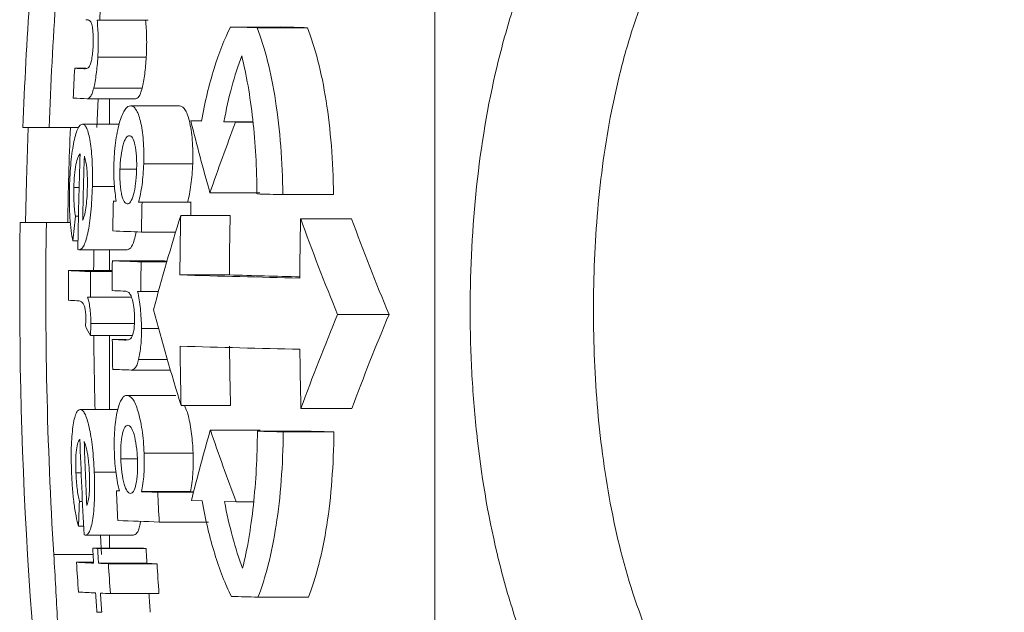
# Model space of a CAD drawing. Header units: millimetres. Extents: x 62 to 845, y 148 to 834.
# Tile 3 of 27: x 62 to 82, y 219 to 232. Entities that reach past the tile are written whole.
import ezdxf

# ---------------------------------------------------------------- set-up
doc = ezdxf.new("R2010")
doc.units = ezdxf.units.MM

msp = doc.modelspace()

# ---------------------------------------------------------------- linework, layer by layer
at = {"color": 7, "linetype": 'Continuous', "lineweight": 15}
for p, q in [((70.318, 188.801), (70.318, 262.801)), ((63.199, 231.562), (63.251, 231.56)), ((63.251, 231.56), (64.273, 231.56)), ((66.009, 231.419), (67.063, 231.419)), ((66.569, 231.405), (67.631, 231.405)), ((63.212, 230.785), (64.233, 230.785)), ((62.725, 230.55), (62.956, 230.55)), ((63.125, 230.129), (64.145, 230.129)), ((62.989, 229.907), (64.007, 229.907)), ((63.217, 229.907), (63.191, 229.301)), ((63.457, 229.907), (63.457, 229.372)), ((63.903, 229.758), (64.932, 229.758)), ((62.889, 229.372), (63.665, 229.372)), ((65.172, 229.44), (65.397, 229.433)), ((65.172, 229.44), (65.399, 229.44)), ((65.869, 229.42), (66.116, 229.413)), ((65.869, 229.42), (66.482, 229.42)), ((66.116, 229.413), (66.482, 229.413)), ((61.633, 229.301), (62.184, 229.301)), ((62.184, 229.301), (62.806, 229.301)), ((64.179, 228.538), (65.212, 228.538)), ((63.679, 228.421), (64.025, 228.421)), ((62.707, 228.038), (62.818, 228.038)), ((63.097, 228.055), (63.563, 228.055)), ((65.576, 227.927), (66.625, 227.927)), ((67.111, 227.888), (68.179, 227.888)), ((63.539, 227.75), (63.602, 227.747)), ((63.539, 227.75), (63.601, 227.75)), ((64.073, 227.73), (64.145, 227.727)), ((64.073, 227.73), (65.104, 227.73)), ((64.145, 227.727), (65.177, 227.727)), ((65.104, 227.73), (65.177, 227.727)), ((62.129, 227.301), (61.578, 227.301)), ((62.129, 227.301), (62.634, 227.301)), ((62.74, 227.435), (62.804, 227.435)), ((64.96, 227.444), (66.002, 227.444)), ((67.487, 227.379), (68.56, 227.379)), ((64.132, 227.099), (64.854, 227.099)), ((62.687, 226.911), (62.795, 226.911)), ((62.793, 226.728), (62.814, 226.725)), ((62.814, 226.725), (63.83, 226.725)), ((63.457, 226.725), (63.457, 226.287)), ((63.518, 226.493), (64.543, 226.493)), ((64.124, 226.471), (64.667, 226.471)), ((62.595, 226.287), (63.516, 226.287)), ((63.058, 226.265), (63.516, 226.265)), ((64.943, 226.194), (65.984, 226.194)), ((64.052, 225.845), (64.12, 225.843)), ((64.12, 225.843), (64.49, 225.843)), ((62.994, 225.729), (63.055, 225.726)), ((63.055, 225.726), (63.92, 225.726)), ((63.065, 225.174), (63.982, 225.174)), ((68.266, 225.361), (69.35, 225.361)), ((64.132, 225.068), (64.493, 225.068)), ((63.055, 224.919), (63.944, 224.919)), ((63.457, 224.919), (63.457, 223.36)), ((63.517, 224.833), (63.819, 224.833)), ((64.073, 224.412), (64.677, 224.412)), ((63.913, 224.19), (64.741, 224.19)), ((63.827, 223.655), (64.856, 223.655)), ((62.842, 223.36), (63.633, 223.36)), ((64.967, 223.444), (66.008, 223.444)), ((67.494, 223.379), (68.567, 223.379)), ((65.584, 222.927), (66.633, 222.927)), ((66.575, 222.901), (67.637, 222.901)), ((67.119, 222.888), (68.187, 222.888)), ((63.696, 222.319), (64.047, 222.319)), ((64.188, 222.436), (65.22, 222.436)), ((62.75, 222.025), (62.86, 222.025)), ((63.137, 222.042), (63.595, 222.042)), ((63.603, 221.647), (63.665, 221.647)), ((64.135, 221.628), (65.166, 221.628)), ((64.476, 221.616), (65.229, 221.616)), ((65.185, 221.44), (65.41, 221.433)), ((62.823, 221.422), (62.887, 221.422)), ((65.882, 221.42), (66.128, 221.414)), ((66.128, 221.414), (66.494, 221.414)), ((62.806, 220.898), (62.913, 220.898)), ((64.507, 220.988), (65.543, 220.988)), ((62.923, 220.716), (62.944, 220.712)), ((62.944, 220.712), (63.962, 220.712)), ((63.268, 220.712), (63.292, 220.301)), ((63.457, 220.712), (63.457, 220.436)), ((63.104, 220.436), (64.124, 220.436)), ((63.208, 220.432), (64.229, 220.432)), ((62.763, 220.14), (63.122, 220.14)), ((63.227, 220.118), (64.248, 220.118)), ((63.435, 220.109), (64.459, 220.109)), ((63.477, 219.48), (64.501, 219.48)), ((66.588, 219.405), (67.65, 219.405))]:
    msp.add_line(p, q, dxfattribs=at)
at = {"color": 8, "linetype": 'Continuous', "lineweight": 15}
msp.add_line((62.284, 220.301), (63.112, 220.301), dxfattribs=at)
at = {"color": 7, "linetype": 'Continuous', "lineweight": 15, "flags": 128}
for points in [[(61.689, 227.301), (61.708, 228.176), (61.744, 229.301)], [(63.128, 226.725), (63.125, 226.425), (63.124, 226.287)], [(64.543, 226.493), (64.615, 226.49), (64.672, 226.488)], [(62.771, 225.65), (62.774, 225.65), (62.776, 225.65), (62.779, 225.65), (62.782, 225.65), (62.785, 225.651), (62.788, 225.651), (62.79, 225.651), (62.793, 225.651)], [(63.666, 221.645), (63.658, 221.645), (63.65, 221.645), (63.642, 221.646), (63.634, 221.646), (63.626, 221.646), (63.619, 221.647), (63.611, 221.647), (63.603, 221.647)], [(65.166, 221.628), (65.208, 221.626), (65.232, 221.625)]]:
    msp.add_lwpolyline(points, dxfattribs=at)
at = {"color": 7, "linetype": 'Continuous', "lineweight": 15}
for centre, radius, start, end in [((152.565, 225.801), 91, 174.32411, 177.79577), ((152.565, 225.801), 90.449, 174.28941, 177.78234), ((152.223, 225.658), 89.167, 175.80021, 176.20484), ((74.933, 564.448), 333.148, 268.46495, 268.56139), ((76.098, 572.761), 341.461, 268.4838, 268.57906), ((152.929, 225.642), 90.337, 176.8857, 177.28463), ((65.42, 282), 51.52, 267.0023, 267.2161), ((65.525, 284.065), 54.217, 267.0057, 267.3181), ((111.111, 240.885), 47.343, 193.9897, 195.885), ((111.029, 212.265), 48.075, 159.1029, 160.9882), ((152.565, 225.801), 90, 177.77127, 179.04503), ((152.371, 225.66), 89.585, 178.02657, 179.31699), ((152.481, 225.653), 89.604, 178.05364, 178.91469), ((76.6, 633.253), 405.477, 268.58224, 268.65908), ((152.265, 225.631), 88.751, 178.6319, 179.03753), ((152.149, 225.611), 88.03, 178.62277, 179.03172), ((153.462, 225.581), 88.312, 178.60727, 178.79102), ((152.565, 225.801), 91, 179.05552, 187.87837), ((152.565, 225.801), 90.449, 179.04977, 183.48618), ((134.737, 219.983), 72.382, 174.09093, 174.50749), ((109.524, 213.483), 46.7, 162.6047, 165.1368), ((152.454, 225.579), 87.514, 178.7787, 179.59714), ((152.391, 225.58), 86.409, 178.76356, 179.59247), ((152.367, 225.514), 84.901, 178.74151, 179.58515), ((113.779, 244.095), 49.217, 199.8556, 202.3733), ((114.354, 244.128), 48.76, 200.0902, 202.6358), ((68.537, 354.823), 127.8, 267.75302, 268.02463), ((152.982, 225.625), 89.468, 179.44413, 179.84642), ((68.508, 353.62), 127.225, 267.75224, 268.02505), ((152.135, 225.608), 88.015, 179.43809, 179.84703), ((152.064, 225.672), 89.471, 179.60587, 180.00815), ((65.669, 285.231), 59.024, 267.01408, 267.46383), ((152.125, 225.649), 89.07, 179.60404, 179.9504), ((74.964, 564.238), 338.192, 268.30202, 268.73019), ((74.848, 525.862), 299.798, 268.30582, 268.58975), ((68.054, 341.184), 115.409, 267.74553, 267.8606), ((65.282, 276.946), 51.357, 266.9984, 267.1975), ((111.017, 237.765), 48.225, 194.7807, 197.2747), ((112.363, 207.034), 47.754, 157.4312, 159.9843), ((112.946, 207.005), 47.303, 157.1668, 159.7486), ((76.613, 232.097), 15.341, 207.0575, 207.8975), ((152.565, 225.801), 89.443, 180.56478, 181.56385), ((152.989, 225.637), 89.475, 180.51507, 180.91737), ((68.111, 341.581), 116.838, 267.74703, 267.87133), ((74.964, 562.649), 338.104, 268.30192, 268.73021), ((152.329, 225.58), 87.388, 180.58049, 181.40014), ((152.268, 225.579), 86.285, 180.5872, 181.41733), ((152.372, 225.515), 84.905, 180.59786, 181.4415), ((68.248, 344.331), 120.219, 267.74847, 267.9336), ((109.621, 210.312), 45.809, 164.0154, 165.941), ((112.489, 238.956), 49.568, 198.8667, 200.7255), ((76.598, 627.879), 405.102, 268.58233, 268.65925), ((77.792, 638.432), 415.655, 268.6, 268.67591), ((152.363, 225.661), 89.576, 181.87328, 183.16472), ((152.365, 225.657), 89.489, 181.90402, 182.76659), ((152.686, 225.645), 89.172, 182.56975, 182.97385), ((69.739, 381.431), 159.902, 267.99139, 268.11379), ((152.121, 225.586), 87.735, 182.59356, 183.00428), ((134.897, 218.817), 72.121, 177.92974, 178.34596), ((68.994, 358.222), 137.307, 267.76272, 268.12725), ((155.065, 225.815), 92.118, 183.34743, 183.54315), ((66.387, 291.877), 71.516, 267.3692, 267.45251), ((152.115, 225.633), 89.059, 183.34814, 183.55057), ((67.416, 292.903), 72.541, 267.39883, 267.48192), ((152.413, 225.65), 88.338, 183.38658, 183.59067), ((152.469, 225.677), 89.877, 183.53232, 183.93363), ((65.713, 276.674), 56.611, 267.0136, 267.3781), ((66.817, 300.847), 80.809, 267.45339, 267.60143), ((152.183, 225.628), 88.919, 183.55857, 183.96422), ((67.886, 302.866), 82.829, 267.48278, 267.62889), ((152.3, 225.635), 88.014, 183.59977, 184.00961), ((65.754, 276.082), 56.647, 267.0149, 267.3794), ((150.778, 225.54), 87.822, 183.94777, 184.2119), ((66.864, 300.393), 80.983, 267.45466, 267.60245), ((154.497, 225.8), 91.447, 183.95717, 184.21083), ((151.469, 225.583), 87.392, 183.9986, 184.26405), ((75.038, 555.849), 336.55, 268.46576, 268.56125), ((66.32, 287.1), 68.082, 267.36742, 267.45502)]:
    msp.add_arc(centre, radius, start, end, dxfattribs=at)
for points, knots in [([(82.318, 211.124), (81.433, 211.124), (80.567, 211.229), (79.297, 211.54), (78.878, 211.67), (78.072, 211.976), (77.682, 212.153), (76.929, 212.552), (76.563, 212.776), (75.868, 213.264), (75.54, 213.527), (74.61, 214.372), (74.057, 215.015), (73.121, 216.39), (72.731, 217.125), (72.242, 218.296), (72.095, 218.698), (71.837, 219.506), (71.725, 219.915), (71.43, 221.154), (71.29, 221.997), (71.151, 223.287), (71.117, 223.721), (71.071, 224.597), (71.06, 225.037), (71.06, 226.344), (71.105, 227.206), (71.288, 228.913), (71.427, 229.757), (71.726, 231.009), (71.841, 231.422), (72.1, 232.227), (72.245, 232.621), (72.568, 233.391), (72.747, 233.768), (73.143, 234.501), (73.362, 234.861), (74.069, 235.89), (74.61, 236.514), (75.542, 237.353), (75.875, 237.617), (76.566, 238.098), (76.927, 238.317), (77.679, 238.712), (78.071, 238.888), (78.882, 239.193), (79.295, 239.32), (80.136, 239.524), (80.563, 239.602), (81.433, 239.706), (81.876, 239.733), (82.318, 239.733)], [0, 0, 0, 0, 0.0625, 0.0625, 0.09375, 0.09375, 0.125, 0.125, 0.15625, 0.15625, 0.1875, 0.1875, 0.25, 0.25, 0.3125, 0.3125, 0.34375, 0.34375, 0.375, 0.375, 0.4375, 0.4375, 0.46875, 0.46875, 0.5, 0.5, 0.5625, 0.5625, 0.625, 0.625, 0.65625, 0.65625, 0.6875, 0.6875, 0.71875, 0.71875, 0.75, 0.75, 0.8125, 0.8125, 0.84375, 0.84375, 0.875, 0.875, 0.90625, 0.90625, 0.9375, 0.9375, 0.96875, 0.96875, 1, 1, 1, 1]), ([(82.318, 237.566), (81.96, 237.566), (81.601, 237.542), (80.898, 237.449), (80.553, 237.38), (79.876, 237.197), (79.543, 237.082), (78.892, 236.808), (78.581, 236.651), (77.985, 236.297), (77.701, 236.101), (77.158, 235.67), (76.901, 235.435), (76.188, 234.693), (75.781, 234.144), (75.086, 232.947), (74.806, 232.317), (74.465, 231.338), (74.364, 231.006), (74.185, 230.331), (74.107, 229.988), (73.904, 228.955), (73.811, 228.262), (73.688, 226.866), (73.658, 226.164), (73.658, 224.751), (73.688, 224.038), (73.811, 222.635), (73.905, 221.942), (74.172, 220.574), (74.346, 219.899), (74.805, 218.575), (75.084, 217.943), (75.599, 217.051), (75.786, 216.763), (76.198, 216.207), (76.422, 215.939), (76.899, 215.44), (77.153, 215.206), (77.694, 214.772), (77.983, 214.571), (78.582, 214.213), (78.893, 214.055), (79.538, 213.781), (79.874, 213.665), (80.901, 213.386), (81.601, 213.292), (82.318, 213.292)], [0, 0, 0, 0, 0.03125, 0.03125, 0.0625, 0.0625, 0.09375, 0.09375, 0.125, 0.125, 0.15625, 0.15625, 0.1875, 0.1875, 0.25, 0.25, 0.3125, 0.3125, 0.34375, 0.34375, 0.375, 0.375, 0.4375, 0.4375, 0.5, 0.5, 0.5625, 0.5625, 0.625, 0.625, 0.6875, 0.6875, 0.75, 0.75, 0.78125, 0.78125, 0.8125, 0.8125, 0.84375, 0.84375, 0.875, 0.875, 0.90625, 0.90625, 0.9375, 0.9375, 1, 1, 1, 1]), ([(62.963, 231.573), (62.978, 231.572), (62.994, 231.571), (63.009, 231.567), (63.017, 231.564), (63.024, 231.562), (63.032, 231.558), (63.04, 231.554), (63.047, 231.549), (63.054, 231.539)], [0, 0, 0, 0, 0.00026142, 0.00026142, 0.00026142, 0.0003924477, 0.0003924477, 0.0003924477, 0.0005242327, 0.0005242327, 0.0005242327, 0.0005242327]), ([(63.054, 231.539), (63.065, 231.521), (63.075, 231.501), (63.093, 231.438), (63.101, 231.398), (63.112, 231.302), (63.115, 231.245), (63.117, 231.152), (63.116, 231.119), (63.114, 231.053), (63.113, 231.019), (63.111, 230.986)], [0, 0, 0, 0, 0.25, 0.25, 0.5, 0.5, 0.75, 0.75, 0.875, 0.875, 1, 1, 1, 1]), ([(63.212, 230.785), (63.216, 230.856), (63.219, 230.927), (63.221, 231.068), (63.221, 231.135), (63.217, 231.33), (63.208, 231.449), (63.199, 231.562)], [0, 0, 0, 0, 0.25, 0.25, 0.5, 0.5, 1, 1, 1, 1]), ([(64.219, 231.562), (64.229, 231.449), (64.238, 231.331), (64.242, 231.134), (64.242, 231.066), (64.24, 230.928), (64.237, 230.857), (64.233, 230.785)], [0, 0, 0, 0, 0.5, 0.5, 0.75, 0.75, 1, 1, 1, 1]), ([(66.009, 231.419), (65.88, 231.167), (65.765, 230.874), (65.61, 230.375), (65.562, 230.197), (65.473, 229.827), (65.433, 229.634), (65.397, 229.433)], [0, 0, 0, 0, 0.5, 0.5, 0.75, 0.75, 1, 1, 1, 1]), ([(67.111, 227.888), (67.108, 228.237), (67.093, 228.577), (67.041, 229.237), (67.004, 229.561), (66.911, 230.162), (66.855, 230.443), (66.724, 230.962), (66.65, 231.197), (66.569, 231.405)], [0, 0, 0, 0, 0.25, 0.25, 0.5, 0.5, 0.75, 0.75, 1, 1, 1, 1]), ([(67.631, 231.405), (67.712, 231.197), (67.786, 230.965), (67.918, 230.451), (67.976, 230.165), (68.071, 229.564), (68.108, 229.248), (68.161, 228.584), (68.176, 228.238), (68.179, 227.888)], [0, 0, 0, 0, 0.25, 0.25, 0.5, 0.5, 0.75, 0.75, 1, 1, 1, 1]), ([(63.111, 230.986), (63.108, 230.937), (63.104, 230.888), (63.093, 230.796), (63.086, 230.752), (63.063, 230.639), (63.043, 230.592), (63.006, 230.551), (62.988, 230.547), (62.952, 230.54), (62.935, 230.54), (62.917, 230.54)], [0, 0, 0, 0, 0.125, 0.125, 0.25, 0.25, 0.5, 0.5, 0.75, 0.75, 1, 1, 1, 1]), ([(63.125, 230.129), (63.135, 230.173), (63.145, 230.218), (63.164, 230.319), (63.172, 230.373), (63.187, 230.484), (63.193, 230.544), (63.204, 230.663), (63.208, 230.724), (63.212, 230.785)], [0, 0, 0, 0, 0.25, 0.25, 0.5, 0.5, 0.75, 0.75, 1, 1, 1, 1]), ([(64.233, 230.785), (64.229, 230.724), (64.225, 230.663), (64.214, 230.542), (64.207, 230.484), (64.193, 230.373), (64.184, 230.318), (64.166, 230.218), (64.155, 230.173), (64.145, 230.129)], [0, 0, 0, 0, 0.25, 0.25, 0.5, 0.5, 0.75, 0.75, 1, 1, 1, 1]), ([(66.246, 230.812), (66.344, 230.413), (66.422, 229.966), (66.533, 228.97), (66.563, 228.447), (66.567, 227.901)], [0, 0, 0, 0, 0.5, 0.5, 1, 1, 1, 1]), ([(62.989, 229.907), (63, 229.908), (63.011, 229.909), (63.034, 229.923), (63.046, 229.935), (63.069, 229.968), (63.081, 229.99), (63.104, 230.05), (63.115, 230.088), (63.125, 230.129)], [0, 0, 0, 0, 0.25, 0.25, 0.5, 0.5, 0.75, 0.75, 1, 1, 1, 1]), ([(64.145, 230.129), (64.134, 230.088), (64.124, 230.05), (64.101, 229.991), (64.089, 229.968), (64.065, 229.935), (64.053, 229.923), (64.03, 229.909), (64.018, 229.908), (64.007, 229.907)], [0, 0, 0, 0, 0.25, 0.25, 0.5, 0.5, 0.75, 0.75, 1, 1, 1, 1]), ([(63.903, 229.758), (63.883, 229.756), (63.863, 229.754), (63.824, 229.729), (63.805, 229.71), (63.747, 229.627), (63.71, 229.543), (63.661, 229.376), (63.645, 229.315), (63.617, 229.184), (63.604, 229.111), (63.582, 228.959), (63.573, 228.88), (63.563, 228.755), (63.56, 228.713), (63.555, 228.628), (63.553, 228.585), (63.552, 228.542)], [0, 0, 0, 0, 0.125, 0.125, 0.25, 0.25, 0.5, 0.5, 0.625, 0.625, 0.75, 0.75, 0.875, 0.875, 0.9375, 0.9375, 1, 1, 1, 1]), ([(64.179, 228.538), (64.182, 228.623), (64.183, 228.708), (64.18, 228.873), (64.176, 228.955), (64.159, 229.185), (64.137, 229.32), (64.098, 229.487), (64.083, 229.537), (64.051, 229.62), (64.034, 229.653), (63.998, 229.706), (63.98, 229.726), (63.942, 229.751), (63.922, 229.755), (63.903, 229.758)], [0, 0, 0, 0, 0.125, 0.125, 0.25, 0.25, 0.5, 0.5, 0.625, 0.625, 0.75, 0.75, 0.875, 0.875, 1, 1, 1, 1]), ([(64.932, 229.758), (64.951, 229.755), (64.971, 229.751), (65.009, 229.727), (65.028, 229.707), (65.064, 229.655), (65.081, 229.621), (65.114, 229.538), (65.128, 229.49), (65.169, 229.322), (65.19, 229.189), (65.209, 228.956), (65.212, 228.876), (65.216, 228.71), (65.214, 228.624), (65.212, 228.538)], [0, 0, 0, 0, 0.125, 0.125, 0.25, 0.25, 0.375, 0.375, 0.5, 0.5, 0.75, 0.75, 0.875, 0.875, 1, 1, 1, 1]), ([(62.889, 229.372), (62.873, 229.371), (62.857, 229.367), (62.826, 229.339), (62.81, 229.317), (62.764, 229.223), (62.735, 229.127), (62.696, 228.943), (62.685, 228.875), (62.664, 228.729), (62.654, 228.65), (62.639, 228.486), (62.632, 228.401), (62.622, 228.227), (62.619, 228.138), (62.617, 228.049)], [0, 0, 0, 0, 0.125, 0.125, 0.25, 0.25, 0.5, 0.5, 0.625, 0.625, 0.75, 0.75, 0.875, 0.875, 1, 1, 1, 1]), ([(63.097, 228.055), (63.099, 228.143), (63.1, 228.231), (63.099, 228.402), (63.097, 228.488), (63.09, 228.651), (63.084, 228.728), (63.07, 228.872), (63.061, 228.94), (63.032, 229.123), (63.007, 229.22), (62.965, 229.312), (62.951, 229.335), (62.92, 229.365), (62.905, 229.37), (62.889, 229.372)], [0, 0, 0, 0, 0.125, 0.125, 0.25, 0.25, 0.375, 0.375, 0.5, 0.5, 0.75, 0.75, 0.875, 0.875, 1, 1, 1, 1]), ([(63.679, 228.421), (63.681, 228.47), (63.683, 228.519), (63.69, 228.614), (63.695, 228.661), (63.713, 228.795), (63.729, 228.874), (63.757, 228.971), (63.767, 229), (63.788, 229.05), (63.799, 229.07), (63.821, 229.102), (63.832, 229.113), (63.855, 229.127), (63.866, 229.128), (63.878, 229.129)], [0, 0, 0, 0, 0.125, 0.125, 0.25, 0.25, 0.5, 0.5, 0.625, 0.625, 0.75, 0.75, 0.875, 0.875, 1, 1, 1, 1]), ([(63.878, 229.129), (63.889, 229.128), (63.9, 229.125), (63.921, 229.11), (63.932, 229.099), (63.962, 229.052), (63.98, 229), (64.009, 228.866), (64.02, 228.786), (64.029, 228.652), (64.031, 228.606), (64.032, 228.509), (64.031, 228.46), (64.03, 228.411)], [0, 0, 0, 0, 0.125, 0.125, 0.25, 0.25, 0.5, 0.5, 0.75, 0.75, 0.875, 0.875, 1, 1, 1, 1]), ([(62.707, 228.038), (62.71, 228.126), (62.714, 228.212), (62.729, 228.377), (62.739, 228.454), (62.763, 228.583), (62.778, 228.635), (62.808, 228.71), (62.824, 228.731), (62.839, 228.745)], [0, 0, 0, 0, 0.25, 0.25, 0.5, 0.5, 0.75, 0.75, 1, 1, 1, 1]), ([(62.928, 228.696), (62.937, 228.667), (62.947, 228.637), (62.96, 228.581), (62.964, 228.561), (62.972, 228.516), (62.975, 228.491), (62.978, 228.466)], [0, 0, 0, 0, 0.5, 0.5, 0.75, 0.75, 1, 1, 1, 1]), ([(63.552, 228.542), (63.55, 228.469), (63.548, 228.395), (63.55, 228.25), (63.553, 228.18), (63.561, 228.045), (63.568, 227.98), (63.583, 227.859), (63.592, 227.803), (63.602, 227.747)], [0, 0, 0, 0, 0.25, 0.25, 0.5, 0.5, 0.75, 0.75, 1, 1, 1, 1]), ([(64.073, 227.73), (64.087, 227.784), (64.1, 227.84), (64.124, 227.964), (64.135, 228.029), (64.153, 228.166), (64.161, 228.239), (64.173, 228.387), (64.176, 228.462), (64.179, 228.538)], [0, 0, 0, 0, 0.25, 0.25, 0.5, 0.5, 0.75, 0.75, 1, 1, 1, 1]), ([(65.212, 228.538), (65.209, 228.462), (65.205, 228.387), (65.193, 228.238), (65.185, 228.167), (65.167, 228.03), (65.156, 227.963), (65.132, 227.84), (65.118, 227.784), (65.104, 227.73)], [0, 0, 0, 0, 0.25, 0.25, 0.5, 0.5, 0.75, 0.75, 1, 1, 1, 1]), ([(62.978, 228.466), (62.981, 228.432), (62.984, 228.398), (62.989, 228.325), (62.99, 228.287), (62.993, 228.21), (62.993, 228.17), (62.993, 228.09), (62.992, 228.049), (62.991, 228.009)], [0, 0, 0, 0, 0.25, 0.25, 0.5, 0.5, 0.75, 0.75, 1, 1, 1, 1]), ([(63.833, 227.693), (63.822, 227.695), (63.81, 227.698), (63.789, 227.712), (63.778, 227.724), (63.747, 227.771), (63.729, 227.822), (63.707, 227.924), (63.7, 227.961), (63.69, 228.041), (63.686, 228.085), (63.68, 228.177), (63.678, 228.224), (63.677, 228.322), (63.678, 228.372), (63.679, 228.421)], [0, 0, 0, 0, 0.125, 0.125, 0.25, 0.25, 0.5, 0.5, 0.625, 0.625, 0.75, 0.75, 0.875, 0.875, 1, 1, 1, 1]), ([(64.03, 228.411), (64.028, 228.362), (64.026, 228.313), (64.019, 228.218), (64.014, 228.172), (63.998, 228.035), (63.982, 227.955), (63.945, 227.82), (63.924, 227.768), (63.89, 227.721), (63.879, 227.71), (63.856, 227.696), (63.844, 227.694), (63.833, 227.693)], [0, 0, 0, 0, 0.125, 0.125, 0.25, 0.25, 0.5, 0.5, 0.75, 0.75, 0.875, 0.875, 1, 1, 1, 1]), ([(62.617, 228.049), (62.614, 227.939), (62.612, 227.829), (62.614, 227.614), (62.617, 227.507), (62.629, 227.307), (62.638, 227.215), (62.66, 227.048), (62.673, 226.976), (62.687, 226.911)], [0, 0, 0, 0, 0.25, 0.25, 0.5, 0.5, 0.75, 0.75, 1, 1, 1, 1]), ([(62.74, 227.435), (62.733, 227.475), (62.728, 227.516), (62.718, 227.608), (62.714, 227.656), (62.708, 227.759), (62.707, 227.814), (62.705, 227.925), (62.706, 227.981), (62.707, 228.038)], [0, 0, 0, 0, 0.25, 0.25, 0.5, 0.5, 0.75, 0.75, 1, 1, 1, 1]), ([(62.814, 226.725), (62.83, 226.726), (62.846, 226.729), (62.879, 226.754), (62.895, 226.774), (62.943, 226.859), (62.974, 226.953), (63.014, 227.14), (63.026, 227.208), (63.048, 227.357), (63.058, 227.438), (63.074, 227.606), (63.08, 227.693), (63.091, 227.873), (63.094, 227.964), (63.097, 228.055)], [0, 0, 0, 0, 0.125, 0.125, 0.25, 0.25, 0.5, 0.5, 0.625, 0.625, 0.75, 0.75, 0.875, 0.875, 1, 1, 1, 1]), ([(62.991, 228.009), (62.989, 227.937), (62.986, 227.865), (62.975, 227.727), (62.968, 227.661), (62.951, 227.544), (62.941, 227.49), (62.918, 227.403), (62.905, 227.374), (62.892, 227.35)], [0, 0, 0, 0, 0.25, 0.25, 0.5, 0.5, 0.75, 0.75, 1, 1, 1, 1]), ([(64.02, 227.103), (64.008, 227.042), (63.974, 226.879), (63.906, 226.747), (63.855, 226.732), (63.83, 226.725)], [0, 0, 0, 0, 0.2353441, 0.6300364, 1, 1, 1, 1]), ([(63.746, 225.856), (63.766, 225.855), (63.786, 225.854), (63.806, 225.85), (63.817, 225.848), (63.827, 225.846), (63.837, 225.842), (63.847, 225.837), (63.857, 225.832), (63.868, 225.822)], [0, 0, 0, 0, 0.0002644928, 0.0002644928, 0.0002644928, 0.0003970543, 0.0003970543, 0.0003970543, 0.0005303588, 0.0005303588, 0.0005303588, 0.0005303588]), ([(63.868, 225.822), (63.883, 225.804), (63.898, 225.784), (63.925, 225.722), (63.939, 225.683), (63.961, 225.586), (63.97, 225.529), (63.98, 225.436), (63.982, 225.403), (63.985, 225.337), (63.985, 225.303), (63.986, 225.269)], [0, 0, 0, 0, 0.25, 0.25, 0.5, 0.5, 0.75, 0.75, 0.875, 0.875, 1, 1, 1, 1]), ([(64.132, 225.068), (64.131, 225.14), (64.13, 225.211), (64.121, 225.352), (64.116, 225.42), (64.094, 225.614), (64.073, 225.732), (64.052, 225.845)], [0, 0, 0, 0, 0.25, 0.25, 0.5, 0.5, 1, 1, 1, 1]), ([(62.793, 225.651), (62.825, 225.649), (62.857, 225.643), (62.897, 225.601), (62.905, 225.59), (62.92, 225.561), (62.928, 225.54), (62.942, 225.491), (62.948, 225.463), (62.955, 225.407), (62.957, 225.387), (62.96, 225.344), (62.961, 225.321), (62.961, 225.299)], [0, 0, 0, 0, 0.5, 0.5, 0.625, 0.625, 0.75, 0.75, 0.875, 0.875, 0.9375, 0.9375, 1, 1, 1, 1]), ([(63.065, 225.174), (63.065, 225.233), (63.063, 225.291), (63.056, 225.402), (63.051, 225.456), (63.039, 225.553), (63.031, 225.597), (63.014, 225.672), (63.004, 225.701), (62.994, 225.729)], [0, 0, 0, 0, 0.25, 0.25, 0.5, 0.5, 0.75, 0.75, 1, 1, 1, 1]), ([(62.961, 225.299), (62.961, 225.283), (62.961, 225.267), (62.96, 225.251), (62.96, 225.235), (62.959, 225.22), (62.958, 225.205), (62.956, 225.175), (62.953, 225.147), (62.951, 225.118)], [0, 0, 0, 0, 0.0000481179, 0.0000481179, 0.0000481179, 0.0000963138, 0.0000963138, 0.0000963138, 0.000191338, 0.000191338, 0.000191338, 0.000191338]), ([(63.055, 224.919), (63.058, 224.959), (63.061, 225), (63.065, 225.086), (63.065, 225.13), (63.065, 225.174)], [0, 0, 0, 0, 0.5, 0.5, 1, 1, 1, 1]), ([(63.986, 225.269), (63.986, 225.22), (63.985, 225.171), (63.978, 225.078), (63.973, 225.033), (63.951, 224.92), (63.93, 224.874), (63.884, 224.834), (63.861, 224.83), (63.816, 224.823), (63.793, 224.823), (63.771, 224.823)], [0, 0, 0, 0, 0.125, 0.125, 0.25, 0.25, 0.5, 0.5, 0.75, 0.75, 1, 1, 1, 1]), ([(64.073, 224.412), (64.082, 224.456), (64.092, 224.501), (64.107, 224.603), (64.114, 224.656), (64.124, 224.768), (64.127, 224.827), (64.132, 224.946), (64.132, 225.007), (64.132, 225.068)], [0, 0, 0, 0, 0.25, 0.25, 0.5, 0.5, 0.75, 0.75, 1, 1, 1, 1]), ([(63.913, 224.19), (63.928, 224.191), (63.942, 224.192), (63.971, 224.206), (63.985, 224.218), (64.013, 224.25), (64.026, 224.273), (64.051, 224.333), (64.062, 224.371), (64.073, 224.412)], [0, 0, 0, 0, 0.25, 0.25, 0.5, 0.5, 0.75, 0.75, 1, 1, 1, 1]), ([(63.827, 223.655), (63.808, 223.654), (63.789, 223.651), (63.752, 223.627), (63.733, 223.608), (63.681, 223.525), (63.65, 223.44), (63.613, 223.273), (63.601, 223.212), (63.582, 223.08), (63.574, 223.007), (63.563, 222.855), (63.56, 222.776), (63.558, 222.652), (63.558, 222.61), (63.559, 222.525), (63.56, 222.483), (63.561, 222.44)], [0, 0, 0, 0, 0.125, 0.125, 0.25, 0.25, 0.5, 0.5, 0.625, 0.625, 0.75, 0.75, 0.875, 0.875, 0.9375, 0.9375, 1, 1, 1, 1]), ([(64.188, 222.436), (64.184, 222.521), (64.18, 222.606), (64.165, 222.771), (64.156, 222.853), (64.122, 223.083), (64.091, 223.217), (64.024, 223.44), (63.986, 223.524), (63.927, 223.604), (63.907, 223.624), (63.867, 223.649), (63.847, 223.653), (63.827, 223.655)], [0, 0, 0, 0, 0.125, 0.125, 0.25, 0.25, 0.5, 0.5, 0.75, 0.75, 0.875, 0.875, 1, 1, 1, 1]), ([(62.842, 223.36), (62.826, 223.358), (62.811, 223.355), (62.781, 223.327), (62.767, 223.305), (62.74, 223.243), (62.728, 223.204), (62.706, 223.109), (62.696, 223.053), (62.67, 222.869), (62.658, 222.718), (62.651, 222.473), (62.651, 222.387), (62.653, 222.213), (62.655, 222.125), (62.659, 222.037)], [0, 0, 0, 0, 0.125, 0.125, 0.25, 0.25, 0.375, 0.375, 0.5, 0.5, 0.75, 0.75, 0.875, 0.875, 1, 1, 1, 1]), ([(63.137, 222.042), (63.133, 222.131), (63.129, 222.218), (63.116, 222.39), (63.108, 222.476), (63.09, 222.639), (63.079, 222.716), (63.055, 222.86), (63.042, 222.927), (63.001, 223.11), (62.97, 223.207), (62.922, 223.299), (62.906, 223.322), (62.873, 223.352), (62.857, 223.357), (62.842, 223.36)], [0, 0, 0, 0, 0.125, 0.125, 0.25, 0.25, 0.375, 0.375, 0.5, 0.5, 0.75, 0.75, 0.875, 0.875, 1, 1, 1, 1]), ([(65.039, 223.444), (65.06, 223.398), (65.113, 223.279), (65.178, 222.963), (65.211, 222.647), (65.218, 222.472), (65.22, 222.436)], [0, 0, 0, 0, 0.221145, 0.576869, 0.911139, 1, 1, 1, 1]), ([(63.696, 222.319), (63.695, 222.368), (63.694, 222.416), (63.695, 222.511), (63.696, 222.558), (63.705, 222.692), (63.715, 222.771), (63.736, 222.869), (63.744, 222.898), (63.762, 222.948), (63.771, 222.968), (63.791, 222.999), (63.802, 223.011), (63.823, 223.024), (63.835, 223.026), (63.846, 223.027)], [0, 0, 0, 0, 0.125, 0.125, 0.25, 0.25, 0.5, 0.5, 0.625, 0.625, 0.75, 0.75, 0.875, 0.875, 1, 1, 1, 1]), ([(63.846, 223.027), (63.857, 223.025), (63.868, 223.023), (63.891, 223.008), (63.902, 222.996), (63.935, 222.949), (63.957, 222.897), (63.995, 222.764), (64.011, 222.684), (64.03, 222.55), (64.035, 222.504), (64.042, 222.408), (64.045, 222.358), (64.047, 222.309)], [0, 0, 0, 0, 0.125, 0.125, 0.25, 0.25, 0.5, 0.5, 0.75, 0.75, 0.875, 0.875, 1, 1, 1, 1]), ([(66.575, 222.901), (66.573, 222.356), (66.544, 221.837), (66.437, 220.847), (66.36, 220.405), (66.263, 220.013)], [0, 0, 0, 0, 0.5, 0.5, 1, 1, 1, 1]), ([(66.588, 219.405), (66.668, 219.608), (66.74, 219.836), (66.869, 220.342), (66.925, 220.624), (67.017, 221.22), (67.053, 221.534), (67.103, 222.194), (67.117, 222.539), (67.119, 222.888)], [0, 0, 0, 0, 0.25, 0.25, 0.5, 0.5, 0.75, 0.75, 1, 1, 1, 1]), ([(68.187, 222.888), (68.185, 222.539), (68.171, 222.2), (68.121, 221.544), (68.084, 221.222), (67.992, 220.627), (67.936, 220.35), (67.805, 219.838), (67.731, 219.608), (67.65, 219.405)], [0, 0, 0, 0, 0.25, 0.25, 0.5, 0.5, 0.75, 0.75, 1, 1, 1, 1]), ([(62.75, 222.025), (62.747, 222.113), (62.745, 222.199), (62.749, 222.364), (62.753, 222.441), (62.769, 222.571), (62.78, 222.623), (62.805, 222.697), (62.819, 222.718), (62.834, 222.733)], [0, 0, 0, 0, 0.25, 0.25, 0.5, 0.5, 0.75, 0.75, 1, 1, 1, 1]), ([(62.926, 222.683), (62.937, 222.654), (62.949, 222.624), (62.966, 222.568), (62.971, 222.548), (62.982, 222.504), (62.986, 222.478), (62.991, 222.453)], [0, 0, 0, 0, 0.5, 0.5, 0.75, 0.75, 1, 1, 1, 1]), ([(62.991, 222.453), (62.996, 222.419), (63.002, 222.385), (63.011, 222.312), (63.015, 222.275), (63.023, 222.197), (63.026, 222.158), (63.031, 222.077), (63.033, 222.037), (63.035, 221.996)], [0, 0, 0, 0, 0.25, 0.25, 0.5, 0.5, 0.75, 0.75, 1, 1, 1, 1]), ([(63.561, 222.44), (63.564, 222.366), (63.568, 222.292), (63.58, 222.147), (63.587, 222.076), (63.605, 221.942), (63.616, 221.877), (63.639, 221.756), (63.652, 221.7), (63.666, 221.645)], [0, 0, 0, 0, 0.25, 0.25, 0.5, 0.5, 0.75, 0.75, 1, 1, 1, 1]), ([(63.9, 221.591), (63.889, 221.593), (63.877, 221.595), (63.854, 221.61), (63.843, 221.621), (63.809, 221.67), (63.787, 221.72), (63.749, 221.856), (63.732, 221.937), (63.714, 222.074), (63.709, 222.121), (63.701, 222.219), (63.699, 222.269), (63.696, 222.319)], [0, 0, 0, 0, 0.125, 0.125, 0.25, 0.25, 0.5, 0.5, 0.75, 0.75, 0.875, 0.875, 1, 1, 1, 1]), ([(64.047, 222.309), (64.049, 222.26), (64.05, 222.211), (64.05, 222.116), (64.048, 222.068), (64.041, 221.932), (64.03, 221.851), (64.003, 221.717), (63.985, 221.665), (63.955, 221.618), (63.944, 221.607), (63.923, 221.594), (63.911, 221.592), (63.9, 221.591)], [0, 0, 0, 0, 0.125, 0.125, 0.25, 0.25, 0.5, 0.5, 0.75, 0.75, 0.875, 0.875, 1, 1, 1, 1]), ([(64.135, 221.628), (64.145, 221.682), (64.155, 221.737), (64.171, 221.861), (64.178, 221.926), (64.187, 222.064), (64.19, 222.137), (64.192, 222.285), (64.19, 222.36), (64.188, 222.436)], [0, 0, 0, 0, 0.25, 0.25, 0.5, 0.5, 0.75, 0.75, 1, 1, 1, 1]), ([(65.22, 222.436), (65.222, 222.36), (65.224, 222.284), (65.222, 222.135), (65.219, 222.063), (65.21, 221.926), (65.203, 221.86), (65.187, 221.737), (65.177, 221.682), (65.166, 221.628)], [0, 0, 0, 0, 0.25, 0.25, 0.5, 0.5, 0.75, 0.75, 1, 1, 1, 1]), ([(62.659, 222.037), (62.663, 221.926), (62.669, 221.816), (62.685, 221.601), (62.696, 221.493), (62.721, 221.293), (62.736, 221.202), (62.769, 221.035), (62.787, 220.964), (62.806, 220.898)], [0, 0, 0, 0, 0.25, 0.25, 0.5, 0.5, 0.75, 0.75, 1, 1, 1, 1]), ([(62.823, 221.422), (62.814, 221.462), (62.805, 221.503), (62.789, 221.595), (62.782, 221.643), (62.77, 221.746), (62.764, 221.801), (62.756, 221.912), (62.753, 221.968), (62.75, 222.025)], [0, 0, 0, 0, 0.25, 0.25, 0.5, 0.5, 0.75, 0.75, 1, 1, 1, 1]), ([(62.944, 220.712), (62.96, 220.713), (62.976, 220.716), (63.007, 220.741), (63.022, 220.761), (63.064, 220.846), (63.088, 220.941), (63.116, 221.127), (63.124, 221.195), (63.136, 221.345), (63.14, 221.426), (63.145, 221.594), (63.145, 221.682), (63.143, 221.861), (63.14, 221.952), (63.137, 222.042)], [0, 0, 0, 0, 0.125, 0.125, 0.25, 0.25, 0.5, 0.5, 0.625, 0.625, 0.75, 0.75, 0.875, 0.875, 1, 1, 1, 1]), ([(63.035, 221.996), (63.037, 221.924), (63.039, 221.853), (63.038, 221.715), (63.035, 221.649), (63.026, 221.532), (63.019, 221.477), (63.003, 221.39), (62.992, 221.362), (62.98, 221.337)], [0, 0, 0, 0, 0.25, 0.25, 0.5, 0.5, 0.75, 0.75, 1, 1, 1, 1]), ([(65.41, 221.433), (65.483, 221.029), (65.572, 220.659), (65.727, 220.152), (65.783, 219.99), (65.901, 219.689), (65.963, 219.549), (66.027, 219.42)], [0, 0, 0, 0, 0.5, 0.5, 0.75, 0.75, 1, 1, 1, 1]), ([(64.112, 221.002), (64.109, 220.975), (64.09, 220.85), (64.037, 220.738), (63.987, 220.721), (63.962, 220.712)], [0, 0, 0, 0, 0.118087, 0.5606318, 1, 1, 1, 1]), ([(62.294, 214.544), (62.322, 214.412), (62.347, 214.335), (62.391, 214.284), (62.41, 214.314), (62.433, 214.436), (62.439, 214.49), (62.451, 214.624), (62.456, 214.705), (62.467, 214.984), (62.471, 215.216), (62.47, 215.632), (62.469, 215.783), (62.464, 216.104), (62.461, 216.273), (62.452, 216.627), (62.447, 216.813), (62.435, 217.201), (62.428, 217.404), (62.404, 218.028), (62.384, 218.462), (62.35, 219.139), (62.338, 219.371), (62.312, 219.834), (62.298, 220.067), (62.284, 220.301)], [0, 0, 0, 0, 0.125, 0.125, 0.25, 0.25, 0.3125, 0.3125, 0.375, 0.375, 0.5, 0.5, 0.5625, 0.5625, 0.625, 0.625, 0.6875, 0.6875, 0.75, 0.75, 0.875, 0.875, 0.9375, 0.9375, 1, 1, 1, 1])]:
    msp.add_open_spline(points, degree=3, knots=knots, dxfattribs=at)
for points in [[(65.869, 229.42), (65.967, 229.942), (66.093, 230.405), (66.246, 230.812)], [(66.263, 220.013), (66.108, 220.426), (65.981, 220.894), (65.882, 221.42)]]:
    msp.add_open_spline(points, degree=3, dxfattribs=at)

doc.saveas('drawing.dxf')
